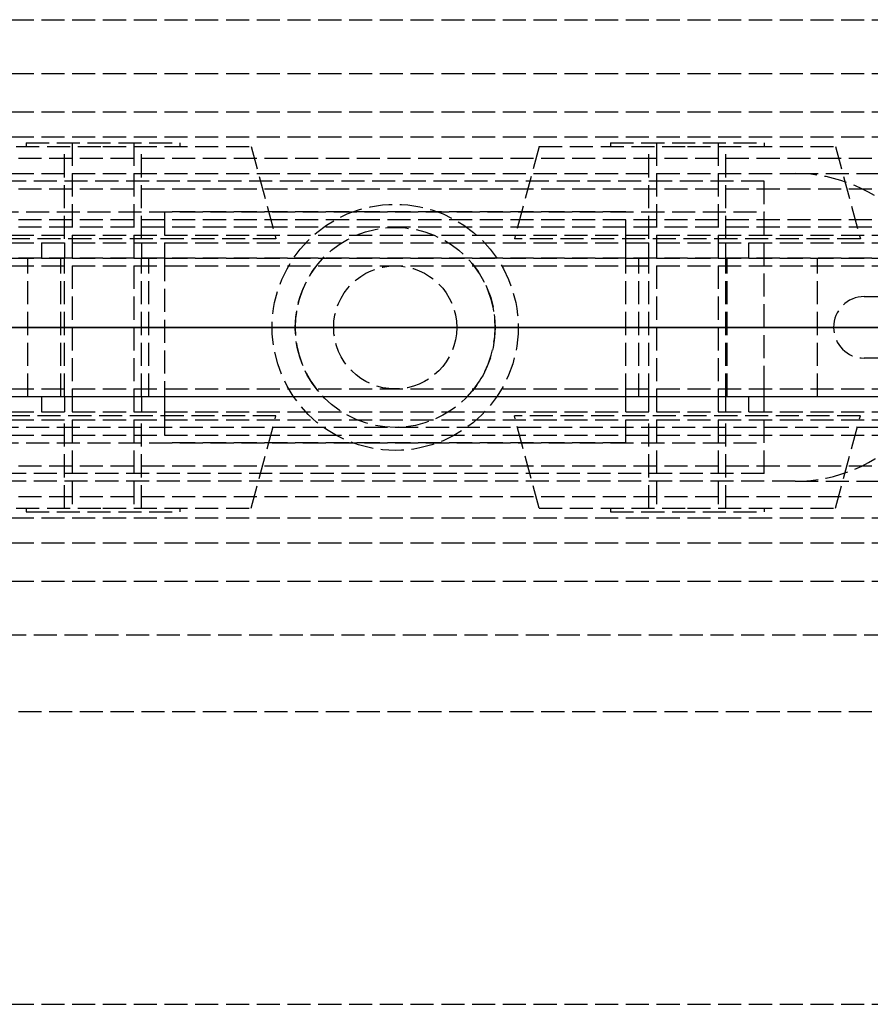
# Model space of a CAD drawing. Header units: millimetres. Extents: x -2050 to 2050, y -94 to 94.
# Tile 10 of 14: x 55 to 110, y -44 to 20. Entities that reach past the tile are written whole.
import ezdxf

# ---------------------------------------------------------------- set-up
doc = ezdxf.new("R2010")
doc.units = ezdxf.units.MM
doc.header["$LTSCALE"] = 10
doc.linetypes.add('ALLCAD_Strich', pattern=[0.2, 0.15, -0.05])
doc.layers.add('BESCH_KONT_sich_schn_ansi_2d', color=40, linetype='Continuous')
doc.layers.add('BESCH_KONT_sich_schn_grun_2d', color=10, linetype='Continuous')

msp = doc.modelspace()

# ---------------------------------------------------------------- linework, layer by layer
at = {"layer": 'BESCH_KONT_sich_schn_ansi_2d', "linetype": 'ALLCAD_Strich'}
for p, q in [((-2050, 0, 2363), (2050, 0, 2363)), ((-2050, 0, 2363.5), (2050, 0, 2363.5)), ((-2050, 0, 2335), (2050, 0, 2335)), ((-2050, 0, 2339.5), (2050, 0, 2339.5)), ((-2050, 0, 2365.5), (2050, 0, 2365.5)), ((2050, 0, 2338.5), (-2050, 0, 2338.5)), ((-2050, 0, 2337), (2050, 0, 2337)), ((2050, 0, 2418), (-2050, 0, 2418)), ((-2050, 0, 2368), (2050, 0, 2368)), ((995, 0, 2314), (-995, 0, 2314)), ((-19, 0, 2320.5), (2039.717, 0, 2320.5)), ((-19, 0, 2322.5), (2039.717, 0, 2322.5)), ((105, 0, 2284), (0, 0, 2284)), ((0, 0, 7), (995, 0, 7)), ((0.003, 0, 23.992), (1055.003, 0, 23.992)), ((0.003, 0, 22.992), (1055.003, 0, 22.992)), ((0.003, 0, 5.992), (995, 0, 5.992)), ((0.003, 0, 6.992), (995, 0, 6.992)), ((0.5, 0, 24), (1055, 0, 24)), ((103, 0, 2290.5), (4, 0, 2290.5)), ((103, 0, 2313.5), (4, 0, 2313.5)), ((9, 0, 2311.5), (103, 0, 2311.5)), ((9, 0, 2295.5), (103, 0, 2295.5)), ((46.299, 0, 2353.5), (72.386, 0, 2353.5)), ((57.257, 0, 2337.308), (55.12, 0, 2338.804)), ((74.31, 0, 2335.5), (62.992, 0, 2335.5)), ((64, 0, 2311.5), (64, 0, 2303.5)), ((94, 0, 2311.5), (64, 0, 2311.5)), ((94, 0, 2303.5), (64, 0, 2303.5)), ((71, 0, 2353.5), (71, 0, 2345.5)), ((71, 0, 2345.5), (87, 0, 2345.5)), ((85.614, 0, 2353.5), (72.386, 0, 2353.5)), ((72.5, 0, 2353.5), (72.5, 0, 2345.5)), ((72.5, 0, 2345.5), (72.5, 0, 2335.5)), ((72.5, 0, 2345.5), (72.5, 0, 2353.5)), ((74.31, 0, 2335.5), (83.69, 0, 2335.5)), ((74.31, 0, 2353.5), (74.31, 0, 2345.5)), ((75, 0, 2345.5), (75, 0, 2335.5)), ((75, 0, 2345.5), (75, 0, 2335.5)), ((75, 0, 2340.5), (75, 0, 2311.5)), ((75, 0, 2340.5), (83, 0, 2340.5)), ((83, 0, 2345.5), (83, 0, 2335.5)), ((83, 0, 2345.5), (83, 0, 2335.5)), ((83, 0, 2340.5), (83, 0, 2311.5)), ((83.69, 0, 2345.5), (83.69, 0, 2353.5)), ((94.85, 0, 2335.5), (83.69, 0, 2335.5)), ((85.5, 0, 2353.5), (85.5, 0, 2345.5)), ((85.5, 0, 2345.5), (85.5, 0, 2335.5)), ((85.5, 0, 2345.5), (85.5, 0, 2353.5)), ((85.614, 0, 2353.5), (119, 0, 2353.5)), ((87, 0, 2353.5), (87, 0, 2345.5)), ((94, 0, 2303.5), (94, 0, 2311.5)), ((106.45, 0, 2341.415), (100.586, 0, 2337.308)), ((102.979, 0, 2311.494), (102.979, 0, 2311.496)), ((102.981, 0, 2311.496), (102.981, 0, 2311.494)), ((102.982, 0, 2311.499), (102.982, 0, 2311.499)), ((102.982, 0, 2311.491), (102.982, 0, 2311.491)), ((102.982, 0, 2311.497), (102.982, 0, 2311.497)), ((102.982, 0, 2311.492), (102.982, 0, 2311.492)), ((102.983, 0, 2311.496), (102.983, 0, 2311.494)), ((102.985, 0, 2311.494), (102.985, 0, 2311.496)), ((102.99, 0, 2311.499), (102.986, 0, 2311.499)), ((102.986, 0, 2311.491), (102.988, 0, 2311.491)), ((102.986, 0, 2311.499), (102.986, 0, 2311.491)), ((102.988, 0, 2311.494), (102.99, 0, 2311.494)), ((102.988, 0, 2311.491), (102.988, 0, 2311.494)), ((102.988, 0, 2311.495), (102.988, 0, 2311.497)), ((102.989, 0, 2311.495), (102.988, 0, 2311.495)), ((102.988, 0, 2311.497), (102.989, 0, 2311.497)), ((102.99, 0, 2311.496), (102.99, 0, 2311.496)), ((102.992, 0, 2311.496), (102.992, 0, 2311.497)), ((102.993, 0, 2311.494), (102.993, 0, 2311.496)), ((102.995, 0, 2311.496), (102.995, 0, 2311.494)), ((102.996, 0, 2311.499), (102.996, 0, 2311.499)), ((102.996, 0, 2311.491), (102.996, 0, 2311.491)), ((102.996, 0, 2311.497), (102.996, 0, 2311.497)), ((102.996, 0, 2311.492), (102.996, 0, 2311.492)), ((102.997, 0, 2311.496), (102.997, 0, 2311.494)), ((102.999, 0, 2311.494), (102.999, 0, 2311.496)), ((103, 0, 2290.5), (103, 0, 2313.5)), ((105, 0, 2284), (105, 0, 2314)), ((105, 0, 2284), (115, 0, 2284)), ((107.5, 0, 2353.5), (107.5, 0, 2342.003)), ((109.5, 0, 2353.5), (109.5, 0, 2342.487))]:
    msp.add_line(p, q, dxfattribs=at)
at = {"layer": 'BESCH_KONT_sich_schn_ansi_2d', "linetype": 'ALLCAD_Strich', "extrusion": (0, 1, 0)}
for centre, radius in [((-60, 2348.5), 11.247), ((-60, 2348.5), 4), ((-60, 2348.5), 2), ((-98, 2348.5), 11.247), ((-98, 2348.5), 2)]:
    msp.add_circle(centre, radius, dxfattribs=at)
at = {"layer": 'BESCH_KONT_sich_schn_ansi_2d', "linetype": 'ALLCAD_Strich', "extrusion": (0, -1, 0)}
for centre, radius in [((60, 2348.5), 9.639), ((60, 2348.5), 5), ((60, 2348.5), 2.5), ((98, 2348.5), 9.639), ((98, 2348.5), 5), ((98, 2348.5), 4), ((98, 2348.5), 2.5)]:
    msp.add_circle(centre, radius, dxfattribs=at)
at = {"layer": 'BESCH_KONT_sich_schn_ansi_2d', "linetype": 'ALLCAD_Strich', "extrusion": (0, 1, 0)}
for centre, radius, start, end in [((-59.996, 2345.767), 8.5, 305, 309.53891), ((-62.992, 2345.5), 10, 270, 305), ((-94.85, 2345.5), 10, 235, 270), ((-102.982, 2311.494), 0.00271, 270, 360), ((-102.982, 2311.496), 0.00271, 0, 90), ((-102.982, 2311.494), 0.00116, 180, 270), ((-102.982, 2311.496), 0.00116, 90, 180), ((-102.989, 2311.496), 0.00093, 180, 270), ((-102.989, 2311.496), 0.00093, 90, 180), ((-102.996, 2311.494), 0.00271, 270, 360), ((-102.996, 2311.496), 0.00271, 0, 90), ((-102.996, 2311.494), 0.00116, 180, 270), ((-102.996, 2311.496), 0.00116, 90, 180)]:
    msp.add_arc(centre, radius, start, end, dxfattribs=at)
at = {"layer": 'BESCH_KONT_sich_schn_ansi_2d', "linetype": 'ALLCAD_Strich', "extrusion": (0, -1, 0)}
for centre, radius, start, end in [((102.982, 2311.496), 0.00116, 90, 180), ((102.982, 2311.494), 0.00116, 180, 270), ((102.982, 2311.496), 0.00271, 0, 90), ((102.982, 2311.494), 0.00271, 270, 360), ((102.99, 2311.497), 0.00217, 0, 90), ((102.99, 2311.496), 0.00217, 270, 360), ((102.996, 2311.496), 0.00116, 90, 180), ((102.996, 2311.494), 0.00116, 180, 270), ((102.996, 2311.496), 0.00271, 0, 90), ((102.996, 2311.494), 0.00271, 270, 360), ((109.892, 2336.5), 6, 90, 125)]:
    msp.add_arc(centre, radius, start, end, dxfattribs=at)
at = {"layer": 'BESCH_KONT_sich_schn_grun_2d', "linetype": 'ALLCAD_Strich'}
for p, q in [((0, 20), (1055, 20)), ((-2050, 16.5), (2050, 16.5)), ((-2050, 14), (2050, 14)), ((-2050, 12.375), (2050, 12.375)), ((50.361, 11.75), (60, 11.75)), ((55, 12), (55, 11.75)), ((55, 12), (65, 12)), ((57.5, 5.75), (57.5, 11.75)), ((58, 12), (58, -12)), ((60, 11.75), (69.639, 11.75)), ((62, 12), (62, -12)), ((62.5, 5.75), (62.5, 11.75)), ((65, 12), (65, 11.75)), ((69.639, 11.75), (71.247, 5.75)), ((88.361, 11.75), (86.753, 5.75)), ((88.361, 11.75), (98, 11.75)), ((93, 12), (93, 11.75)), ((93, 12), (103, 12)), ((95.5, 5.75), (95.5, 11.75)), ((96, 12), (96, -12)), ((98, 11.75), (107.639, 11.75)), ((100, 12), (100, -12)), ((100.5, 5.75), (100.5, 11.75)), ((103, 12), (103, 11.75)), ((107.639, 11.75), (109.247, 5.75)), ((0.5, 11), (1055.003, 11)), ((0, 10), (105, 10)), ((105, 10), (950, 10)), ((103, 9.5), (4, 9.5)), ((10.5, 9), (1055.003, 9)), ((103, 4), (103, 9.5)), ((9, 7.5), (103, 7.5)), ((64, 7.5), (64, 5.5)), ((94, 7.5), (64, 7.5)), ((94, 5.5), (94, 7.5)), ((102.979, 7.5), (102.979, 7.495)), ((102.982, 7.495), (102.979, 7.495)), ((102.981, 7.5), (102.981, 7.495)), ((102.982, 7.5), (102.982, 7.495)), ((102.982, 7.5), (102.982, 7.495)), ((102.982, 7.5), (102.982, 7.495)), ((102.982, 7.5), (102.982, 7.495)), ((102.982, 7.495), (102.982, 7.495)), ((102.982, 7.495), (102.985, 7.495)), ((102.983, 7.5), (102.983, 7.495)), ((102.985, 7.5), (102.985, 7.495)), ((102.986, 7.5), (102.986, 7.495)), ((102.99, 7.495), (102.986, 7.495)), ((102.988, 7.5), (102.988, 7.495)), ((102.988, 7.495), (102.988, 7.5)), ((102.989, 7.5), (102.989, 7.495)), ((102.99, 7.5), (102.99, 7.495)), ((102.99, 7.5), (102.99, 7.495)), ((102.99, 7.495), (102.992, 7.495)), ((102.992, 7.5), (102.992, 7.495)), ((102.993, 7.5), (102.993, 7.495)), ((102.996, 7.495), (102.993, 7.495)), ((102.995, 7.5), (102.995, 7.495)), ((102.996, 7.5), (102.996, 7.495)), ((102.996, 7.5), (102.996, 7.495)), ((102.996, 7.5), (102.996, 7.495)), ((102.996, 7.5), (102.996, 7.495)), ((102.996, 7.495), (102.996, 7.495)), ((102.996, 7.495), (102.999, 7.495)), ((102.997, 7.5), (102.997, 7.495)), ((102.999, 7.5), (102.999, 7.495)), ((2050, 7), (-2050, 7)), ((2040, 6.507), (-2040, 6.507)), ((-2050, 6), (172, 6)), ((-2050, 5.5), (2050, 5.5)), ((71.247, 5.75), (48.753, 5.75)), ((56, 5.5), (56, 4.5)), ((57.5, 5.5), (57.5, 4.5)), ((62.5, 5.5), (62.5, 4.5)), ((64, 5.5), (64, 4.5)), ((109.247, 5.75), (86.753, 5.75)), ((94, 4.5), (94, 5.5)), ((95.5, 4.5), (95.5, 5.5)), ((100.5, 4.5), (100.5, 5.5)), ((102, 4.5), (102, 5.5)), ((-2050, 4.5), (2050, 4.5)), ((2040, 4.507), (-2040, 4.507)), ((55.12, -4.5), (55.12, 4.5)), ((57.257, -4.5), (57.257, 4.5)), ((57.5, -4.5), (57.5, 4.5)), ((62.5, -4.5), (62.5, 4.5)), ((62.992, -4.5), (62.992, 4.5)), ((64, 4.5), (64, -4.5)), ((94, -4.5), (94, 4.5)), ((94.85, -4.5), (94.85, 4.5)), ((95.5, -4.5), (95.5, 4.5)), ((100.5, -4.5), (100.5, 4.5)), ((100.586, -4.5), (100.586, 4.5)), ((106.45, -4.5), (106.45, 4.5)), ((-2050, 4), (2050, 4)), ((103, -4), (103, 4)), ((109.5, 2), (119, 2)), ((119, -2), (109.5, -2)), ((-2050, -4), (2050, -4)), ((103, -9.5), (103, -4)), ((-2050, -4.5), (2050, -4.5)), ((-29, -4.493), (2040, -4.493)), ((56, -4.5), (56, -5.5)), ((57.5, -4.5), (57.5, -5.5)), ((62.5, -4.5), (62.5, -5.5)), ((64, -4.5), (64, -5.5)), ((94, -5.5), (94, -4.5)), ((95.5, -5.5), (95.5, -4.5)), ((100.5, -5.5), (100.5, -4.5)), ((102, -5.5), (102, -4.5)), ((-2050, -5.5), (2050, -5.5)), ((71.247, -5.75), (48.753, -5.75)), ((57.5, -11.75), (57.5, -5.75)), ((62.5, -11.75), (62.5, -5.75)), ((64, -5.5), (64, -7.5)), ((69.639, -11.75), (71.247, -5.75)), ((88.361, -11.75), (86.753, -5.75)), ((109.247, -5.75), (86.753, -5.75)), ((94, -7.5), (94, -5.5)), ((95.5, -11.75), (95.5, -5.75)), ((100.5, -11.75), (100.5, -5.75)), ((107.639, -11.75), (109.247, -5.75)), ((-2050, -6), (172, -6)), ((-2050, -7), (2050, -7)), ((-29, -6.493), (2040, -6.493)), ((9, -7.5), (103, -7.5)), ((94, -7.5), (64, -7.5)), ((103, -9.5), (4, -9.5)), ((10.5, -9), (1055.003, -9)), ((105, -10), (0, -10)), ((105, -10), (950, -10)), ((0.5, -11), (1055.003, -11)), ((50.361, -11.75), (60, -11.75)), ((55, -11.75), (55, -12)), ((55, -12), (65, -12)), ((60, -11.75), (69.639, -11.75)), ((65, -11.75), (65, -12)), ((88.361, -11.75), (98, -11.75)), ((93, -11.75), (93, -12)), ((93, -12), (103, -12)), ((98, -11.75), (107.639, -11.75)), ((103, -11.75), (103, -12)), ((-2050, -12.375), (2050, -12.375)), ((-2050, -14), (2050, -14)), ((-2050, -16.5), (2050, -16.5)), ((1055, -20), (0, -20)), ((2050, -25), (-2050, -25)), ((-2050, -44), (2050, -44))]:
    msp.add_line(p, q, dxfattribs=at)
for radius in [8, 6.5, 4, 4]:
    msp.add_circle((79, 0), radius, dxfattribs=at)
for centre, radius, start, end in [((105, 0), 10, 270, 90), ((79, 0), 6.5, 136.18694, 223.81306), ((79, 0), 6.5, 316.18694, 43.81306), ((109.5, 0), 2, 90, 270)]:
    msp.add_arc(centre, radius, start, end, dxfattribs=at)

doc.saveas('drawing.dxf')
